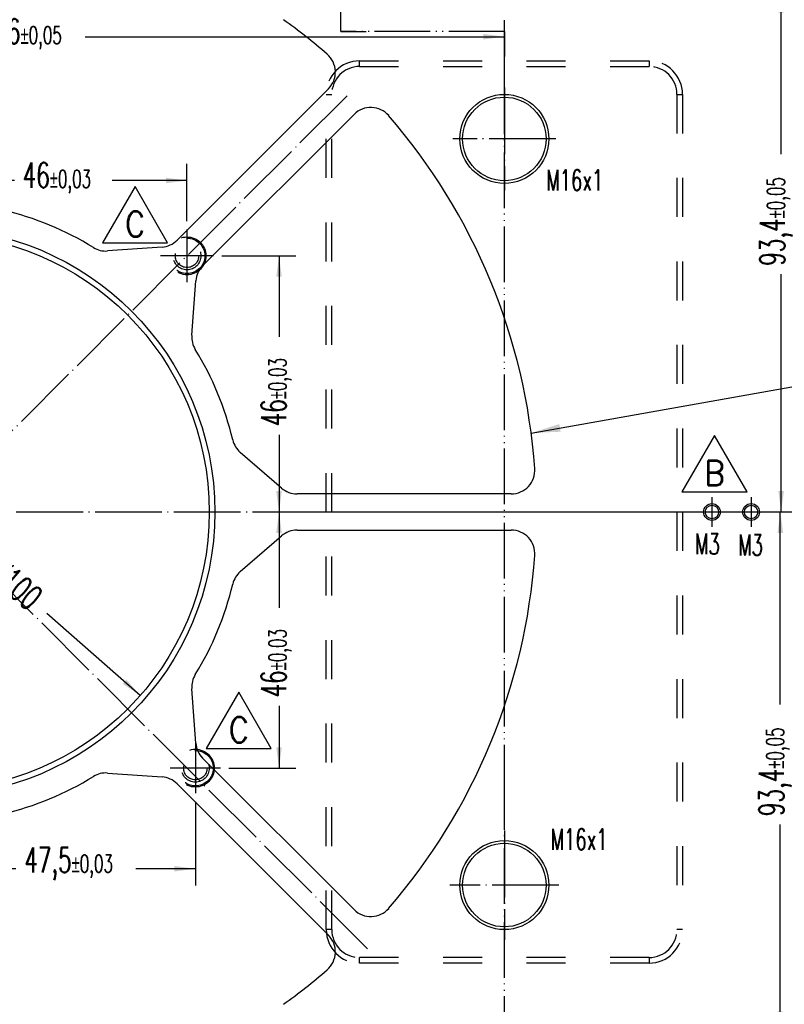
# Model space of a CAD drawing. Header units: inches. Extents: x -429 to 435, y -270 to 288.
# Tile 7 of 20: x -123 to -32, y -20 to 98. Entities that reach past the tile are written whole.
import ezdxf

# ---------------------------------------------------------------- set-up
doc = ezdxf.new("R2010")
doc.units = ezdxf.units.IN
for name, pattern in [('DASHED', [15, 7, -8]), ('DOT_CENTER', [14, 12, -1, 0, -1]), ('PHANTOM', [13, 10, -1, 0, -1, 0, -1])]:
    doc.linetypes.add(name, pattern=pattern)
doc.layers.add('1', color=7, linetype='Continuous')
doc.styles.add('CONVERTER_12', font='txt.shx', dxfattribs={"width": 0.63})
doc.styles.add('CONVERTER_13', font='txt.shx', dxfattribs={"width": 0.9})
doc.dimstyles.new('ME10_DIM_107', dxfattribs={"dimtxt": 4.5, "dimasz": 3.75, "dimexe": 3, "dimexo": 1.5, "dimgap": 1.5, "dimtad": 0, "dimdsep": 46, "dimtxsty": 'CONVERTER_12', "dimsah": 1, "dimcen": 0.09, "dimclrd": 3, "dimclre": 3, "dimclrt": 3, "dimadec": 0, "dimazin": 0, "dimtol": 1, "dimtp": 0.05, "dimtm": 0.05, "dimtfac": 0.7, "dimtdec": 0, "dimtix": 1, "dimtmove": 0, "dimatfit": 3, "dimfxl": 1, "dimtolj": 1, "dimtzin": 0, "dimarcsym": 0})
doc.dimstyles.new('ME10_DIM_108', dxfattribs={"dimtxt": 4.5, "dimasz": 3.75, "dimexe": 3, "dimexo": 1.5, "dimgap": 1.5, "dimtad": 0, "dimdsep": 46, "dimtxsty": 'CONVERTER_12', "dimsah": 1, "dimcen": 0.09, "dimclrd": 3, "dimclre": 3, "dimclrt": 3, "dimadec": 0, "dimazin": 0, "dimtol": 1, "dimtp": 0.05, "dimtm": 0.05, "dimtfac": 0.7, "dimtdec": 0, "dimtix": 1, "dimtmove": 0, "dimatfit": 3, "dimfxl": 1, "dimtolj": 1, "dimtzin": 0, "dimarcsym": 0})
doc.dimstyles.new('ME10_DIM_111', dxfattribs={"dimtxt": 4.5, "dimasz": 3.75, "dimexe": 3, "dimexo": 1.5, "dimgap": 1.5, "dimtad": 0, "dimdsep": 46, "dimtxsty": 'CONVERTER_12', "dimsah": 1, "dimcen": 0.09, "dimclrd": 3, "dimclre": 3, "dimclrt": 3, "dimadec": 0, "dimazin": 0, "dimtol": 1, "dimtp": 0.05, "dimtm": 0.05, "dimtfac": 0.7, "dimtdec": 0, "dimtix": 1, "dimtmove": 0, "dimatfit": 3, "dimfxl": 1, "dimtolj": 1, "dimtzin": 0, "dimarcsym": 0})
doc.dimstyles.new('ME10_DIM_87', dxfattribs={"dimtxt": 4.5, "dimasz": 3.75, "dimexe": 3, "dimexo": 1.5, "dimgap": 1.5, "dimtad": 0, "dimdsep": 46, "dimtxsty": 'CONVERTER_12', "dimsah": 1, "dimcen": 0.09, "dimclrd": 3, "dimclre": 3, "dimclrt": 3, "dimadec": 0, "dimazin": 0, "dimtol": 1, "dimtp": 0.03, "dimtm": 0.03, "dimtfac": 0.7, "dimtdec": 0, "dimtix": 1, "dimtmove": 0, "dimatfit": 3, "dimfxl": 1, "dimtolj": 1, "dimtzin": 0, "dimarcsym": 0})
doc.dimstyles.new('ME10_DIM_88', dxfattribs={"dimtxt": 4.5, "dimasz": 3.75, "dimexe": 3, "dimexo": 1.5, "dimgap": 1.5, "dimtad": 0, "dimdsep": 46, "dimtxsty": 'CONVERTER_12', "dimsah": 1, "dimcen": 0.09, "dimclrd": 3, "dimclre": 3, "dimclrt": 3, "dimadec": 0, "dimazin": 0, "dimtol": 1, "dimtp": 0.03, "dimtm": 0.03, "dimtfac": 0.7, "dimtdec": 0, "dimtix": 1, "dimtmove": 0, "dimatfit": 3, "dimfxl": 1, "dimtolj": 1, "dimtzin": 0, "dimarcsym": 0})
doc.dimstyles.new('ME10_DIM_91', dxfattribs={"dimtxt": 4.5, "dimasz": 3.75, "dimexe": 3, "dimexo": 1.5, "dimgap": 1.5, "dimtad": 0, "dimdsep": 46, "dimtxsty": 'CONVERTER_12', "dimsah": 1, "dimcen": 0.09, "dimclrd": 3, "dimclre": 3, "dimclrt": 3, "dimadec": 0, "dimazin": 0, "dimtol": 1, "dimtp": 0.03, "dimtm": 0.03, "dimtfac": 0.7, "dimtdec": 0, "dimtix": 1, "dimtmove": 0, "dimatfit": 3, "dimfxl": 1, "dimtolj": 1, "dimtzin": 0, "dimarcsym": 0})
doc.dimstyles.new('ME10_DIM_94', dxfattribs={"dimtxt": 4.5, "dimasz": 3.75, "dimexe": 3, "dimexo": 1.5, "dimgap": 1.5, "dimtad": 0, "dimdsep": 46, "dimtxsty": 'CONVERTER_12', "dimsah": 1, "dimcen": 0.09, "dimclrd": 3, "dimclre": 3, "dimclrt": 3, "dimadec": 0, "dimazin": 0, "dimtol": 1, "dimtp": 0.03, "dimtm": 0.03, "dimtfac": 0.7, "dimtdec": 0, "dimtix": 1, "dimtmove": 0, "dimatfit": 3, "dimfxl": 1, "dimtolj": 1, "dimtzin": 0, "dimarcsym": 0})
doc.dimstyles.get("Standard").update_dxf_attribs({"dimtxt": 0.18, "dimasz": 0.18, "dimexe": 0.18, "dimexo": 0.0625, "dimgap": 0.09, "dimtad": 0, "dimtih": 1, "dimtoh": 1, "dimdec": 4, "dimzin": 0, "dimdsep": 46, "dimtxsty": 'Standard', "dimcen": 0.09, "dimadec": 0, "dimazin": 0, "dimtfac": 1, "dimtdec": 4, "dimtofl": 0, "dimtmove": 0, "dimatfit": 3, "dimfxl": 1, "dimtolj": 1, "dimtzin": 0, "dimarcsym": 0})

# ---------------------------------------------------------------- blocks, each defined once
blk = doc.blocks.new('REV_TRIANGLE__17', base_point=(-97.13, 12.92))
at = {"layer": '1', "color": 7, "linetype": 'Continuous'}
for p, q in [((-97.13, 17.42), (-101.03, 10.67)), ((-93.23, 10.67), (-97.13, 17.42)), ((-101.03, 10.67), (-93.23, 10.67))]:
    blk.add_line(p, q, dxfattribs=at)
at = {"layer": '1', "color": 3, "insert": (-97.13, 12.92), "char_height": 3, "attachment_point": 5, "line_spacing_factor": 1.080432, "style": 'CONVERTER_13'}
blk.add_mtext('C', dxfattribs=at)
blk = doc.blocks.new('REV_TRIANGLE__18', base_point=(-109.55, 73.47))
at = {"layer": '1', "color": 7, "linetype": 'Continuous'}
for p, q in [((-109.55, 77.97), (-113.45, 71.22)), ((-105.65, 71.22), (-109.55, 77.97)), ((-113.45, 71.22), (-105.65, 71.22))]:
    blk.add_line(p, q, dxfattribs=at)
at = {"layer": '1', "color": 3, "insert": (-109.55, 73.47), "char_height": 3, "attachment_point": 5, "line_spacing_factor": 1.080432, "style": 'CONVERTER_13'}
blk.add_mtext('C', dxfattribs=at)
blk = doc.blocks.new('REV_TRIANGLE__22', base_point=(-40.17, 43.66))
at = {"layer": '1', "color": 7, "linetype": 'Continuous'}
for p, q in [((-40.17, 48.16), (-44.07, 41.41)), ((-36.27, 41.41), (-40.17, 48.16)), ((-44.07, 41.41), (-36.27, 41.41))]:
    blk.add_line(p, q, dxfattribs=at)
at = {"layer": '1', "color": 3, "insert": (-40.17, 43.66), "char_height": 3, "attachment_point": 5, "line_spacing_factor": 1.080432, "style": 'CONVERTER_13'}
blk.add_mtext('B', dxfattribs=at)
blk = doc.blocks.new('E7018-24196_large_stiffener__35', base_point=(-501, -178.3))
at = {"color": 3, "linetype": 'DASHED'}
for p, q in [((-124, 139.5), (-72, 139.5)), ((-124, 138.5), (-124, 139.5)), ((-124, 138.5), (-72, 138.5)), ((-72, 139.5), (-72, 138.5)), ((-130, 133.5), (-129, 133.5)), ((-130, -16.5), (-130, 133.5)), ((-129, -16.5), (-129, 133.5)), ((-67, 133.5), (-66, 133.5)), ((-67, 133.5), (-67, -16.5)), ((-66, 133.5), (-66, -16.5)), ((-129, -16.5), (-130, -16.5)), ((-66, -16.5), (-67, -16.5)), ((-72, -21.5), (-124, -21.5)), ((-124, -22.5), (-124, -21.5)), ((-72, -22.5), (-124, -22.5)), ((-72, -21.5), (-72, -22.5))]:
    blk.add_line(p, q, dxfattribs=at)
at = {"color": 7, "linetype": 'Continuous'}
for p, q in [((-129.6, 134.5), (-156.78, 107.31)), ((-152.19, 102.72), (-125, 129.9)), ((-159.48, 106.08), (-169.27, 105.38)), ((-154.12, 90.23), (-153.42, 100.02)), ((-138, 62.79), (-145.42, 69.21)), ((-96.77, 61.75), (-135.22, 61.75)), ((-135.22, 55.25), (-96.77, 55.25)), ((-145.42, 47.79), (-138, 54.21)), ((-153.42, 16.98), (-154.12, 26.77)), ((-125, -12.9), (-152.19, 14.28)), ((-169.27, 11.62), (-159.48, 10.92)), ((-156.78, 9.69), (-129.6, -17.5))]:
    blk.add_line(p, q, dxfattribs=at)
for centre, radius in [((-98, 125.5), 8), ((-98, 125.5), 7.5), ((-201, 58.5), 51), ((-201, 58.5), 50), ((-60.71, 58.5), 1.5), ((-60.71, 58.5), 1.2), ((-53.68, 58.5), 1.5), ((-53.68, 58.5), 1.2), ((-98, -8.5), 8), ((-98, -8.5), 7.5)]:
    blk.add_circle(centre, radius, dxfattribs=at)
at = {"color": 3, "linetype": 'DASHED'}
for centre, radius in [((-155, 104.5), 3.4), ((-155, 104.5), 3.2), ((-155, 104.5), 2.5), ((-155, 104.5), 2.1), ((-153.5, 12.5), 3.4), ((-153.5, 12.5), 3.2), ((-153.5, 12.5), 2.5), ((-153.5, 12.5), 2.1)]:
    blk.add_circle(centre, radius, dxfattribs=at)
at = {"color": 7, "linetype": 'Continuous'}
for centre, radius, start, end in [((-201, 58.5), 108.75, 49.1157, 54.3844), ((-132.6, 137.51), 4.25, 315, 49.1157), ((-121.99, 126.9), 4.25, 40.8843, 135), ((-201, 58.5), 108.75, 4.1157, 40.8843), ((-201, 58.5), 55.75, 58.4197, 76.5803), ((-159.79, 110.32), 4.25, 274.1182, 315), ((-169.58, 109.61), 4.25, 238.4197, 274.1182), ((-149.18, 99.71), 4.25, 135, 175.8818), ((-149.89, 89.92), 4.25, 175.8818, 211.5803), ((-201, 58.5), 55.75, 13.4197, 31.5803), ((-142.64, 72.42), 4.25, 193.4197, 229.1182), ((-96.77, 66), 4.25, 270, 4.1157), ((-135.22, 66), 4.25, 229.1182, 270), ((-135.22, 51), 4.25, 90, 130.8818), ((-96.77, 51), 4.25, 355.8843, 90), ((-201, 58.5), 108.75, 319.1157, 355.8843), ((-142.64, 44.58), 4.25, 130.8818, 166.5803), ((-201, 58.5), 55.75, 328.4197, 346.5803), ((-149.89, 27.08), 4.25, 148.4197, 184.1182), ((-149.18, 17.29), 4.25, 184.1182, 225), ((-201, 58.5), 55.75, 283.4197, 301.5803), ((-169.58, 7.39), 4.25, 85.8818, 121.5803), ((-159.79, 6.68), 4.25, 45, 85.8818), ((-121.99, -9.9), 4.25, 225, 319.1157), ((-132.6, -20.51), 4.25, 310.8843, 45), ((-201, 58.5), 108.75, 305.6156, 310.8843)]:
    blk.add_arc(centre, radius, start, end, dxfattribs=at)
at = {"color": 3, "linetype": 'DASHED'}
for centre, radius, start, end in [((-124, 133.5), 6, 90, 180), ((-124, 133.5), 5, 90, 180), ((-72, 133.5), 6, 0, 90), ((-72, 133.5), 5, 0, 90), ((-124, -16.5), 6, 180, 270), ((-124, -16.5), 5, 180, 270), ((-72, -16.5), 6, 270, 0), ((-72, -16.5), 5, 270, 0)]:
    blk.add_arc(centre, radius, start, end, dxfattribs=at)
at = {"layer": '1', "color": 1, "linetype": 'DOT_CENTER'}
for p, q in [((-98, 134.75), (-98, 116.25)), ((-126.24, 133.26), (-281.8, -22.3)), ((-122.58, -19.92), (-275.76, 133.26)), ((-88.75, 125.5), (-107.25, 125.5)), ((-155, 109.24), (-155, 99.76)), ((-150.26, 104.5), (-159.74, 104.5)), ((-60.71, 61.15), (-60.71, 55.85)), ((-53.68, 61.15), (-53.68, 55.85)), ((109.33, 58.5), (-490.93, 58.5)), ((-58.06, 58.5), (-63.36, 58.5)), ((-51.03, 58.5), (-56.33, 58.5)), ((-153.5, 17.02), (-153.5, 7.98)), ((-148.98, 12.5), (-158.02, 12.5)), ((-98, 1.3), (-98, -18.3)), ((-88.2, -8.5), (-107.8, -8.5))]:
    blk.add_line(p, q, dxfattribs=at)
blk = doc.blocks.new('*D126')
at = {"layer": '1', "color": 3, "linetype": 'Continuous'}
for p, q in [((-148.76, 104.5), (-135.47, 104.5)), ((-138.47, 104.5), (-138.47, 89.96)), ((-138.47, 72.38), (-138.47, 58.5)), ((107.83, 58.5), (-141.47, 58.5))]:
    blk.add_line(p, q, dxfattribs=at)
at = {"layer": '1', "color": 3}
for points in [[(-137.97, 100.75), (-138.96, 100.75), (-138.47, 104.5)], [(-138.96, 62.25), (-137.97, 62.25), (-138.47, 58.5)]]:
    blk.add_solid(points, dxfattribs=at)
at = {"layer": '1', "color": 3, "insert": (-136.22, 73.88), "char_height": 4.5, "attachment_point": 7, "rotation": 90, "line_spacing_factor": 0.60024, "style": 'CONVERTER_12'}
blk.add_mtext('\\C3;46\\C3;\\H3.15;{\\Fgdt;`}0,03', dxfattribs=at)
blk = doc.blocks.new('*D127')
at = {"layer": '1', "color": 3, "linetype": 'Continuous'}
for p, q in [((107.83, 58.5), (-141.47, 58.5)), ((-138.47, 58.5), (-138.47, 41.29)), ((-138.47, 23.71), (-138.47, 12.5)), ((-147.48, 12.5), (-135.47, 12.5))]:
    blk.add_line(p, q, dxfattribs=at)
at = {"layer": '1', "color": 3}
for points in [[(-137.97, 54.75), (-138.96, 54.75), (-138.47, 58.5)], [(-138.96, 16.25), (-137.97, 16.25), (-138.47, 12.5)]]:
    blk.add_solid(points, dxfattribs=at)
at = {"layer": '1', "color": 3, "insert": (-136.22, 25.21), "char_height": 4.5, "attachment_point": 7, "rotation": 90, "line_spacing_factor": 0.60024, "style": 'CONVERTER_12'}
blk.add_mtext('\\C3;46\\C3;\\H3.15;{\\Fgdt;`}0,03', dxfattribs=at)
blk = doc.blocks.new('*D130')
at = {"layer": '1', "color": 3, "linetype": 'Continuous'}
for p, q in [((-201, 301.38), (-201, 115.03)), ((-155, 110.74), (-155, 121.03)), ((-186, 118.03), (-201, 118.03)), ((-155, 118.03), (-168.42, 118.03))]:
    blk.add_line(p, q, dxfattribs=at)
at = {"layer": '1', "color": 3}
for points in [[(-197.25, 118.52), (-197.25, 117.54), (-201, 118.03)], [(-158.75, 117.54), (-158.75, 118.52), (-155, 118.03)]]:
    blk.add_solid(points, dxfattribs=at)
at = {"layer": '1', "color": 3, "insert": (-184.5, 115.78), "char_height": 4.5, "attachment_point": 7, "rotation": 0.0001, "line_spacing_factor": 0.60024, "style": 'CONVERTER_12'}
blk.add_mtext('\\C3;46\\C3;\\H3.15;{\\Fgdt;`}0,03', dxfattribs=at)
blk = doc.blocks.new('*D133')
at = {"layer": '1', "color": 3, "linetype": 'Continuous'}
for p, q in [((-153.5, 6.48), (-153.5, -8.57)), ((-201, -183.04), (-201, -2.57)), ((-185.72, -5.57), (-201, -5.57)), ((-153.5, -5.57), (-164.2, -5.57))]:
    blk.add_line(p, q, dxfattribs=at)
at = {"layer": '1', "color": 3}
for points in [[(-197.25, -5.07), (-197.25, -6.06), (-201, -5.57)], [(-157.25, -6.06), (-157.25, -5.07), (-153.5, -5.57)]]:
    blk.add_solid(points, dxfattribs=at)
at = {"layer": '1', "color": 3, "insert": (-184.22, -7.59), "char_height": 4.5, "attachment_point": 7, "rotation": 0.0001, "line_spacing_factor": 0.60024, "style": 'CONVERTER_12'}
blk.add_mtext('\\C3;47,5\\C3;\\H3.15;{\\Fgdt;`}0,03', dxfattribs=at)
blk = doc.blocks.new('*D146')
at = {"layer": '1', "color": 3, "linetype": 'Continuous'}
for p, q in [((107.83, 58.5), (-51.43, 58.5)), ((-48.43, 23.91), (-48.43, 58.5)), ((-48.43, -34.9), (-48.43, 2.39)), ((-57.35, -34.9), (-45.43, -34.9))]:
    blk.add_line(p, q, dxfattribs=at)
at = {"layer": '1', "color": 3}
for points in [[(-47.93, 54.75), (-48.92, 54.75), (-48.43, 58.5)], [(-48.92, -31.15), (-47.93, -31.15), (-48.43, -34.9)]]:
    blk.add_solid(points, dxfattribs=at)
at = {"layer": '1', "color": 3, "insert": (-46.4, 3.89), "char_height": 4.5, "attachment_point": 7, "rotation": 90, "line_spacing_factor": 0.60024, "style": 'CONVERTER_12'}
blk.add_mtext('\\C3;93,4\\C3;\\H3.15;{\\Fgdt;`}0,05', dxfattribs=at)
blk = doc.blocks.new('*D147')
at = {"layer": '1', "color": 3, "linetype": 'Continuous'}
for p, q in [((-57.35, 151.9), (-45.29, 151.9)), ((-48.29, 122.74), (-48.29, 151.9)), ((-48.29, 58.5), (-48.29, 101.22)), ((107.83, 58.5), (-51.29, 58.5))]:
    blk.add_line(p, q, dxfattribs=at)
at = {"layer": '1', "color": 3}
for points in [[(-47.79, 148.15), (-48.78, 148.15), (-48.29, 151.9)], [(-48.78, 62.25), (-47.79, 62.25), (-48.29, 58.5)]]:
    blk.add_solid(points, dxfattribs=at)
at = {"layer": '1', "color": 3, "insert": (-46.26, 102.72), "char_height": 4.5, "attachment_point": 7, "rotation": 90, "line_spacing_factor": 0.60024, "style": 'CONVERTER_12'}
blk.add_mtext('\\C3;93,4\\C3;\\H3.15;{\\Fgdt;`}0,05', dxfattribs=at)
blk = doc.blocks.new('*D150')
at = {"layer": '1', "color": 3, "linetype": 'Continuous'}
for p, q in [((-304, 136.8), (-304, 146.85)), ((-98, 136.25), (-98, 146.85)), ((-304, 143.85), (-193.68, 143.85)), ((-173.26, 143.85), (-98, 143.85))]:
    blk.add_line(p, q, dxfattribs=at)
at = {"layer": '1', "color": 3}
for points in [[(-300.25, 144.35), (-300.25, 143.36), (-304, 143.85)], [(-101.75, 143.36), (-101.75, 144.35), (-98, 143.85)]]:
    blk.add_solid(points, dxfattribs=at)
at = {"layer": '1', "color": 3, "insert": (-192.18, 141.6), "char_height": 4.5, "attachment_point": 7, "rotation": 0.0001, "line_spacing_factor": 0.60024, "style": 'CONVERTER_12'}
blk.add_mtext('\\C3;206\\C3;\\H3.15;{\\Fgdt;`}0,05', dxfattribs=at)
blk = doc.blocks.new('*D172')
at = {"layer": '1', "color": 3, "linetype": 'Continuous'}
for p, q in [((-238.6, 91.45), (-192.68, 51.21)), ((-163.4, 25.55), (-180.2, 40.27))]:
    blk.add_line(p, q, dxfattribs=at)
at = {"layer": '1', "color": 3}
for points in [[(-235.46, 89.35), (-236.11, 88.61), (-238.6, 91.45)], [(-166.54, 27.65), (-165.89, 28.39), (-163.4, 25.55)]]:
    blk.add_solid(points, dxfattribs=at)
at = {"layer": '1', "color": 3, "insert": (-193.34, 48.79), "char_height": 4.5, "attachment_point": 7, "rotation": 318.7701, "line_spacing_factor": 0.60024, "style": 'CONVERTER_12'}
blk.add_mtext('\\C3; {\\Fgdt;n}\\C3;100', dxfattribs=at)
blk = doc.blocks.new('B-B__34')
at = {"layer": '1', "color": 4, "linetype": 'PHANTOM'}
for p, q in [((-127.34, 144.77), (-127.34, 306.88)), ((-98, 144.77), (-127.34, 144.77)), ((-98, 6.68), (-98, 144.77)), ((-98, -184.76), (-98, 6.68))]:
    blk.add_line(p, q, dxfattribs=at)
at = {"layer": '1', "color": 4, "linetype": 'Continuous', "has_arrowhead": 0}
for points in [[(-127.34, 144.77), (-127.34, 149.27)], [(-127.34, 144.77), (-122.84, 144.77)], [(-98, 144.77), (-102.5, 144.77)], [(-98, 144.77), (-98, 140.27)]]:
    blk.add_leader(points, dimstyle='Standard', dxfattribs=at)
blk = doc.blocks.new('front1', base_point=(-201, 58.5))
at = {"layer": '1', "color": 3}
blk.add_solid([(-88.129, 74.278), (-87.889, 72.917), (-93.179, 72.684)], dxfattribs=at)
blk.add_blockref('E7018-24196_large_stiffener__35', (-501, -178.3))
at = {"layer": '1'}
for name in ['B-B__34', '*D172']:
    blk.add_blockref(name, (0, 0), dxfattribs=at)
at = {"layer": '1', "xscale": 1.5, "yscale": 1.5, "zscale": 1.5}
for name, p in [('REV_TRIANGLE__18', (-164.323, 110.202)), ('REV_TRIANGLE__22', (-60.252, 65.488)), ('REV_TRIANGLE__17', (-145.702, 19.38))]:
    blk.add_blockref(name, p, dxfattribs=at)
at = {"layer": '1', "color": 1, "style": 'CONVERTER_12', "width": 0.63}
for s, p in [('M16x1', (-90.476, 116.224)), ('M3', (-63.762, 50.898)), ('M3', (-56.013, 50.699)), ('M16x1', (-89.698, -2.176))]:
    blk.add_text(s, height=3.75, dxfattribs=at).set_placement(p)
at = {"layer": '1'}
for base, p1, p2, dimstyle, picture, middle in [((-155, 118.031), (-201, 302.878), (-155, 109.24), 'ME10_DIM_91', '*D130', (-177.209, 118.031)), ((-304, 143.852), (-98, 134.75), (-304, 135.3), 'ME10_DIM_111', '*D150', (-183.471, 143.852)), ((-153.5, -5.565), (-201, -184.539), (-153.5, 7.98), 'ME10_DIM_94', '*D133', (-174.961, -5.565))]:
    dim = blk.add_linear_dim(base=base, p1=p1, p2=p2, dimstyle=dimstyle, dxfattribs=at)
    dim.commit()
    dim.dimension.update_dxf_attribs({"geometry": picture, "text_midpoint": middle, "text_rotation": 0.00014})
for base, p1, p2, dimstyle, picture, middle in [((-48.287, 58.5), (-58.85, 151.9), (109.328, 58.5), 'ME10_DIM_108', '*D147', (-48.287, 111.98)), ((-138.468, 104.5), (109.328, 58.5), (-150.26, 104.5), 'ME10_DIM_87', '*D126', (-138.468, 81.171)), ((-138.468, 58.5), (-148.98, 12.5), (109.328, 58.5), 'ME10_DIM_88', '*D127', (-138.468, 32.498)), ((-48.426, -34.9), (109.328, 58.5), (-58.85, -34.9), 'ME10_DIM_107', '*D146', (-48.426, 13.15))]:
    dim = blk.add_linear_dim(base=base, p1=p1, p2=p2, angle=90, dimstyle=dimstyle, dxfattribs=at)
    dim.commit()
    dim.dimension.update_dxf_attribs({"geometry": picture, "text_midpoint": middle, "text_rotation": 90})
at = {"layer": '1', "color": 3, "linetype": 'Continuous', "has_arrowhead": 0}
blk.add_leader([(-93.179, 72.684), (-36.443, 82.712)], dimstyle='Standard', dxfattribs=at)

msp = doc.modelspace()

# ---------------------------------------------------------------- block references
at = {"xscale": 0.66666666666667, "yscale": 0.66666666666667, "zscale": 0.66666666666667}
msp.add_blockref('front1', (-134, 39), dxfattribs=at)

doc.saveas('drawing.dxf')
